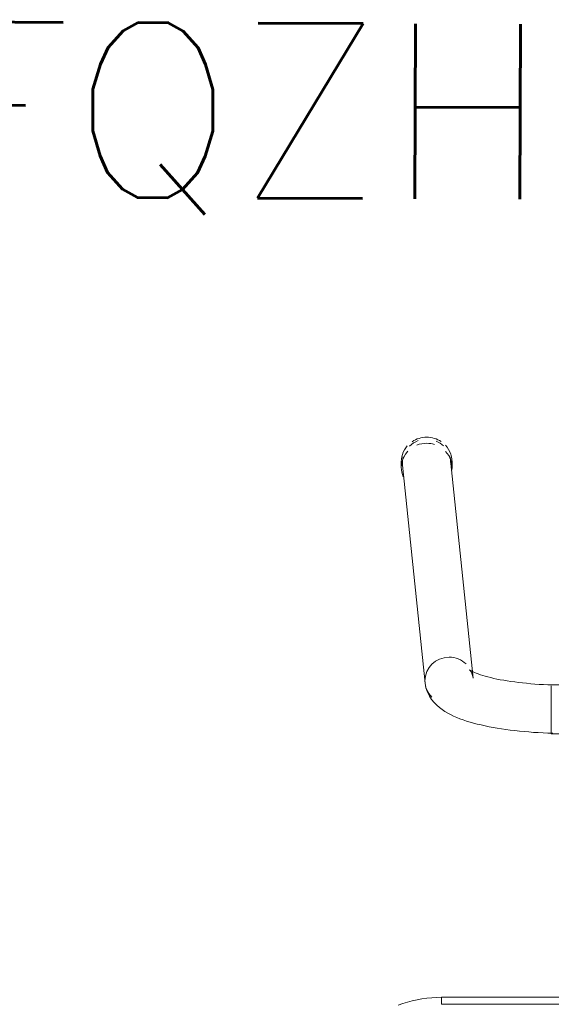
# Model space of a CAD drawing. Header units: metres. Extents: x 3 to 43.5, y -74 to -48.5.
# Tile 47 of 209: x 35.394 to 35.622, y -59.58 to -59.158. Entities that reach past the tile are written whole.
import ezdxf

# ---------------------------------------------------------------- set-up
doc = ezdxf.new("R2010")
doc.units = ezdxf.units.M
doc.layers.add('1PAV - FRIG_dwg', color=7, linetype='Continuous', lineweight=18, true_color=0x767676)
doc.layers.add('TUB_FRIGO', color=30, linetype='Continuous', lineweight=18, true_color=0xff7f00)
doc.layers.add('I-FURN', color=7, linetype='Continuous', lineweight=18)
doc.styles.add('RomanS', font='romans__.ttf', dxfattribs={"height": 0.075})

# ---------------------------------------------------------------- blocks, each defined once
blk = doc.blocks.new('ConjuntoParaAlunoTamanho6 - CJA06_ConjuntoParaAlunoTamanho6-V53-1PAV - FRIGORÍFICA')
at = {"layer": 'I-FURN', "color": 253, "true_color": 0xaaaaaa}
for p, q in [((-0.2643, 0.29456), (-0.2643, 0.29197)), ((-0.2638, 0.29312), (-0.25413, 0.19969)), ((-0.23354, 0.20182), (-0.24321, 0.29526)), ((-0.24254, 0.29197), (-0.24254, 0.29456)), ((-0.19271, 0.19894), (-0.2, 0.19894)), ((-0.2, 0.19844), (-0.2, 0.19411)), ((-0.2, 0.19393), (-0.2, 0.18575)), ((-0.2, 0.18573), (-0.2, 0.17922)), ((-0.2, 0.17916), (-0.2, 0.17794)), ((-0.2, 0.17794), (-0.19377, 0.17794)), ((0.247, 0.06497), (-0.247, 0.06497)), ((-0.247, 0.06497), (-0.247, 0.06197)), ((0.247, 0.06497), (-0.247, 0.06497))]:
    blk.add_line(p, q, dxfattribs=at)
at = {"layer": 'I-FURN', "color": 253, "true_color": 0xaaaaaa, "flags": 128}
for points in [[(-0.23354, 0.20182), (-0.23373, 0.20287), (-0.23403, 0.20376), (-0.23437, 0.20445), (-0.23469, 0.20492), (-0.23492, 0.20521), (-0.23505, 0.20534), (-0.23507, 0.20536)], [(-0.23507, 0.20536), (-0.23501, 0.20531), (-0.23482, 0.20518), (-0.23451, 0.20499), (-0.23408, 0.20476), (-0.23355, 0.20449), (-0.23291, 0.2042), (-0.23217, 0.20389), (-0.23133, 0.20358), (-0.23041, 0.20326), (-0.22941, 0.20294), (-0.22832, 0.20262), (-0.22717, 0.2023), (-0.22594, 0.20199), (-0.22464, 0.20169), (-0.22328, 0.2014), (-0.22186, 0.20112), (-0.22039, 0.20086), (-0.21886, 0.2006), (-0.21729, 0.20036), (-0.21567, 0.20014), (-0.214, 0.19993), (-0.2123, 0.19973), (-0.21057, 0.19956), (-0.2088, 0.1994), (-0.207, 0.19926), (-0.20518, 0.19913), (-0.20334, 0.19903), (-0.20148, 0.19894), (-0.19961, 0.19888)], [(-0.25413, 0.19969), (-0.25375, 0.19762), (-0.25311, 0.19572), (-0.25226, 0.19403), (-0.25129, 0.19256), (-0.25023, 0.19128), (-0.24913, 0.19017), (-0.24799, 0.18919), (-0.24683, 0.18832), (-0.24563, 0.18753), (-0.24441, 0.18681), (-0.24316, 0.18615), (-0.24188, 0.18553), (-0.24055, 0.18496), (-0.23919, 0.18441), (-0.23778, 0.1839), (-0.23633, 0.18341), (-0.23483, 0.18295), (-0.2333, 0.18251), (-0.23171, 0.1821), (-0.23008, 0.1817), (-0.22841, 0.18133), (-0.2267, 0.18098), (-0.22495, 0.18064), (-0.22315, 0.18033), (-0.22132, 0.18004), (-0.21946, 0.17976), (-0.21756, 0.17951), (-0.21562, 0.17928), (-0.21366, 0.17906), (-0.21168, 0.17887), (-0.20967, 0.1787), (-0.20763, 0.17855), (-0.20558, 0.17842), (-0.20352, 0.17831), (-0.20144, 0.17823), (-0.19935, 0.17816)], [(-0.247, 0.06497), (-0.24912, 0.06492), (-0.25124, 0.0648), (-0.25334, 0.06459), (-0.25544, 0.06429), (-0.25753, 0.06391), (-0.2596, 0.06345), (-0.26165, 0.0629), (-0.26367, 0.06228), (-0.26567, 0.06157)], [(0.247, 0.06197), (0.1235, 0.06197), (0, 0.06197), (-0.1235, 0.06197), (-0.247, 0.06197)], [(-0.247, 0.06197), (-0.1235, 0.06197), (0, 0.06197), (0.1235, 0.06197), (0.247, 0.06197)]]:
    blk.add_lwpolyline(points, dxfattribs=at)
at = {"layer": 'I-FURN', "color": 253, "true_color": 0xaaaaaa}
for centre, major_axis, ratio, start_param, end_param in [((-0.25342, 0.29456), (0.01088, 0), 0.965926, 1.570796, 2.185058), ((-0.25342, 0.29456), (0.01088, 0), 0.965926, 0.959427, 1.570796), ((-0.25342, 0.29456), (0.01088, 0), 0.965926, 2.438822, 3.243525), ((-0.25351, 0.29419), (0.01029, 0.00107), 0.967158, 1.815725, 2.256389), ((-0.25342, 0.29197), (0.01088, 0), 0.965926, 1.570796, 1.965237), ((-0.25342, 0.29197), (0.01088, 0), 0.965926, 1.257624, 1.559899), ((-0.25351, 0.29419), (0.01029, 0.00107), 0.967158, 0.685592, 1.060105), ((-0.25342, 0.29456), (0.01088, 0), 0.965926, 6.170166, 7.020457), ((-0.25342, 0.29197), (0.01088, 0), 0.965926, 2.404268, 3.526261), ((-0.25351, 0.29419), (0.01029, 0.00107), 0.967158, 2.780211, 3.141593), ((-0.25342, 0.29197), (0.01088, 0), 0.965926, 6.182855, 7.015454), ((-0.25351, 0.29419), (0.01029, 0.00107), 0.967158, 6.18338, 6.464028), ((-0.24383, 0.20075), (0.01029, 0.00107), 0.967158, 1.470991, 3.041787), ((-0.24383, 0.20075), (0.01029, 0.00107), 0.967158, 0.685592, 1.470991), ((-0.24383, 0.20075), (0.01029, 0.00107), 0.967158, 3.041787, 3.827185)]:
    blk.add_ellipse(centre, major_axis=major_axis, ratio=ratio, start_param=start_param, end_param=end_param, dxfattribs=at)
blk = doc.blocks.new('4 GRE - ESCOLA DE CINEMA E AUDIOVISUAL CINE REX R07_rvt-1-1PAV - FRIGORÍFICA')
at = {"layer": 'I-FURN', "color": 253, "lineweight": 18, "true_color": 0xaaaaaa}
blk.add_blockref('ConjuntoParaAlunoTamanho6 - CJA06_ConjuntoParaAlunoTamanho6-V53-1PAV - FRIGORÍFICA', (35.82168, -59.64244), dxfattribs=at)
blk = doc.blocks.new('1PAV - FRIG_dwg-1115125-1PAV - FRIGORÍFICA')
at = {"layer": 'TUB_FRIGO', "color": 7, "insert": (14.10978, 3.73945), "char_height": 0.075, "width": 0.8347081, "attachment_point": 2, "rotation": 359.7708, "line_spacing_factor": 0.983083, "style": 'RomanS'}
blk.add_mtext('FQZHN-03D', dxfattribs=at)

msp = doc.modelspace()

# ---------------------------------------------------------------- block references
at = {"lineweight": 5}
msp.add_blockref('4 GRE - ESCOLA DE CINEMA E AUDIOVISUAL CINE REX R07_rvt-1-1PAV - FRIGORÍFICA', (0, 0), dxfattribs=at)
at = {"layer": '1PAV - FRIG_dwg', "color": 7}
msp.add_blockref('1PAV - FRIG_dwg-1115125-1PAV - FRIGORÍFICA', (21.555, -62.9), dxfattribs=at)

doc.saveas('drawing.dxf')
